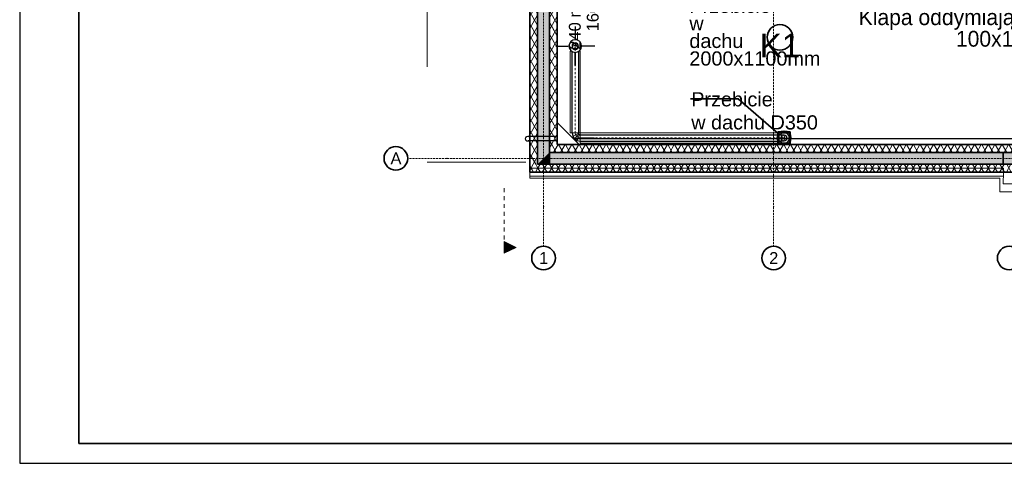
# Model space of a CAD drawing. Header units: millimetres. Extents: x 42175 to 97175, y 10092 to 468192.
# Tile 1 of 235: x 42175 to 67165, y 10092 to 21347. Entities that reach past the tile are written whole.
import ezdxf

# ---------------------------------------------------------------- set-up
doc = ezdxf.new("R2010")
doc.units = ezdxf.units.MM
for name, pattern in [('DASHDOT', [1, 0.5, -0.25, 0, -0.25]), ('DASHED', [0.75, 0.5, -0.25]), ('Dashed2cust', [50, 25, -25]), ('JIS_02_0.7', [2, 1, -1]), ('Wipeout_Contour', [1000, 0, -1000])]:
    doc.linetypes.add(name, pattern=pattern)
for name, color, linetype in [('#Przebicia', 8, 'Continuous'), ('- A - ocieplenie', 8, 'Continuous'), ('CP_LINENORM', 253, 'Continuous'), ('FLUID-WD1', 8, 'Continuous'), ('FLUID-WD1-150-ARRDU', 8, 'Continuous'), ('FLUID-WD1-150-ARRGR', 8, 'Continuous'), ('FLUID-WD1-INS', 8, 'Continuous'), ('FLUID-WD1-SYM', 8, 'Continuous'), ('Instalacje - Wod_Kan', 8, 'Continuous'), ('IS_Text_Pion_Wodociag', 8, 'Continuous'), ('Konstrukcja - Dach', 8, 'Continuous'), ('Konstrukcja - Siatka mod', 8, 'Continuous'), ('Konstrukcja - Ściany działowe', 8, 'Continuous'), ('Konstrukcja - Ściany zewnętrzne', 8, 'Continuous'), ('Opisy - Etykiety', 8, 'Continuous'), ('z JAN', 8, 'Continuous')]:
    doc.layers.add(name, color=color, linetype=linetype)
doc.layers.add('CP_FRREF', color=251, linetype='Continuous', lineweight=35)
doc.styles.add('STYL_AUTOMATYCZNY_1', font='ARIALN.TTF')
doc.styles.add('STYL_AUTOMATYCZNY_5', font='ARIALN.TTF')
pattern_1 = [(60, (-175208.28, 306786.62), (-129.90381, 75), []), (120, (-175208.28, 306786.62), (129.90381, 75), [])]
pattern_2 = [(60, (-175208.59, 306786.62), (-129.90381, 75), []), (120, (-175208.59, 306786.62), (129.90381, 75), [])]

msp = doc.modelspace()

# ---------------------------------------------------------------- hatches: boundary and pattern name
at = {"layer": '- A - ocieplenie', "linetype": 'Continuous', "lineweight": 13, "ltscale": 100}
h = msp.add_hatch(dxfattribs=at)
h.set_pattern_fill('Izolacja_miękka_0007_0007', color=8, style=0, pattern_type=2)
h.set_pattern_definition(pattern_1)
h.paths.add_polyline_path([(55820, 18179), (55820, 30251), (55620, 30251), (55620, 18179)])
at = {"layer": '- A - ocieplenie', "linetype": 'Continuous', "lineweight": 15}
h = msp.add_hatch(dxfattribs=at)
h.set_pattern_fill('Izolacja_miękka_0007', color=8, style=0, pattern_type=2)
h.set_pattern_definition(pattern_2)
h.paths.add_polyline_path([(55820, 18179), (55820, 30251), (55620, 30251), (55620, 18179)])
at = {"layer": '- A - ocieplenie', "linetype": 'Continuous', "lineweight": 13, "ltscale": 100}
h = msp.add_hatch(dxfattribs=at)
h.set_pattern_fill('Izolacja_miękka_0007_0007', color=8, style=0, pattern_type=2)
h.set_pattern_definition(pattern_1)
h.paths.add_polyline_path([(55620, 18179), (55620, 17979), (55820, 18179)])
h = msp.add_hatch(dxfattribs=at)
h.set_pattern_fill('Izolacja_miękka_0007_0007', color=8, style=0, pattern_type=2)
h.set_pattern_definition(pattern_1)
h.paths.add_polyline_path([(55820, 18179), (55620, 17979), (55820, 17979)])
at = {"layer": '- A - ocieplenie', "linetype": 'Continuous', "lineweight": 15}
h = msp.add_hatch(dxfattribs=at)
h.set_pattern_fill('Izolacja_miękka_0007', color=8, style=0, pattern_type=2)
h.set_pattern_definition(pattern_2)
h.paths.add_polyline_path([(55620, 18179), (55620, 17979), (55820, 18179)])
h = msp.add_hatch(dxfattribs=at)
h.set_pattern_fill('Izolacja_miękka_0007', color=8, style=0, pattern_type=2)
h.set_pattern_definition(pattern_2)
h.paths.add_polyline_path([(55820, 18179), (55620, 17979), (55820, 17979)])
at = {"layer": '- A - ocieplenie', "linetype": 'Continuous', "lineweight": 13, "ltscale": 100}
h = msp.add_hatch(dxfattribs=at)
h.set_pattern_fill('Izolacja_miękka_0007_0007', color=8, style=0, pattern_type=2)
h.set_pattern_definition(pattern_1)
h.paths.add_polyline_path([(55820, 17979), (81960, 17979), (81960, 18179), (55820, 18179)])
at = {"layer": '- A - ocieplenie', "linetype": 'Continuous', "lineweight": 15}
h = msp.add_hatch(dxfattribs=at)
h.set_pattern_fill('Izolacja_miękka_0007', color=8, style=0, pattern_type=2)
h.set_pattern_definition(pattern_2)
h.paths.add_polyline_path([(55820, 17979), (81960, 17979), (81960, 18179), (55820, 18179)])
at = {"layer": 'Konstrukcja - Ściany działowe', "linetype": 'Continuous', "lineweight": 13}
msp.add_hatch(color=8, dxfattribs=at).paths.add_polyline_path([(54472, 15421), (54772, 15571), (54472, 15721)])

# ---------------------------------------------------------------- linework, layer by layer
at = {"layer": '#Przebicia', "color": 8, "linetype": 'Continuous', "lineweight": 25, "ltscale": 100}
msp.add_line((55820, 18735), (56376, 18179), dxfattribs=at)
at = {"layer": '- A - ocieplenie', "color": 8, "linetype": 'Continuous', "lineweight": 13, "ltscale": 100, "flags": 128}
for points in [[(55620, 30251), (55620, 18179)], [(55820, 18179), (55820, 30251)], [(55620, 17979), (55620, 18179)], [(81960, 18179), (55820, 18179)], [(55620, 17979), (82160, 17979)]]:
    msp.add_lwpolyline(points, dxfattribs=at)
at = {"layer": '- A - ocieplenie', "color": 8, "linetype": 'Continuous', "lineweight": 35, "ltscale": 100, "flags": 128}
for points in [[(55620, 30251), (55620, 18179)], [(55820, 18179), (55820, 30251)], [(55620, 17979), (55620, 18179)], [(81960, 18179), (55820, 18179)], [(55620, 17979), (82160, 17979)]]:
    msp.add_lwpolyline(points, dxfattribs=at)
at = {"color": 8, "linetype": 'Continuous', "lineweight": 35, "ltscale": 100}
for p, q in [((59201, 19343), (60412, 19343)), ((60412, 19343), (61435, 18452))]:
    msp.add_line(p, q, dxfattribs=at)
at = {"color": 8, "linetype": 'Continuous', "lineweight": 25, "ltscale": 100}
for p, q in [((55068, 18389), (55820, 18389)), ((55068, 18279), (55820, 18279)), ((56226, 18329), (81603, 18329))]:
    msp.add_line(p, q, dxfattribs=at)
at = {"color": 8, "linetype": 'Continuous', "lineweight": 35, "ltscale": 100, "flags": 128}
for points in [[(61419, 18501), (61729, 18501), (61729, 18191), (61419, 18191)], [(61419, 18501), (61729, 18501), (61729, 18191), (61419, 18191)], [(61444, 18476), (61704, 18476), (61704, 18216), (61444, 18216)], [(61444, 18476), (61704, 18476), (61704, 18216), (61444, 18216)]]:
    msp.add_lwpolyline(points, close=True, dxfattribs=at)
at = {"color": 8, "linetype": 'Continuous', "lineweight": 35, "ltscale": 100}
msp.add_circle((61574, 18346), 175, dxfattribs=at)
at = {"layer": 'CP_FRREF'}
for p, q in [((43675, 39292), (43675, 10592)), ((43675, 10592), (96675, 10592))]:
    msp.add_line(p, q, dxfattribs=at)
at = {"layer": 'CP_LINENORM', "linetype": 'Continuous'}
for p, q in [((42175, 39792), (42175, 10092)), ((42175, 10092), (97175, 10092))]:
    msp.add_line(p, q, dxfattribs=at)
at = {"layer": 'FLUID-WD1', "color": 8, "linetype": 'Continuous', "lineweight": 25, "ltscale": 100}
for p, q in [((56194, 18474), (56194, 20538)), ((56354, 20538), (56354, 18474)), ((56194, 18474), (56210, 18394)), ((56210, 18394), (56255, 18327)), ((56255, 18327), (56323, 18282)), ((56323, 18282), (56402, 18266)), ((56358, 18456), (56354, 18474)), ((56368, 18440), (56358, 18456)), ((56384, 18430), (56368, 18440)), ((56402, 18426), (56384, 18430)), ((56402, 18426), (61446, 18426)), ((56402, 18266), (61446, 18266)), ((61446, 18426), (61495, 18426)), ((61495, 18266), (61446, 18266)), ((61495, 18426), (61537, 18426)), ((61537, 18266), (61495, 18266)), ((61537, 18426), (61564, 18426)), ((61564, 18266), (61537, 18266)), ((61564, 18426), (61574, 18426)), ((61574, 18266), (61564, 18266))]:
    msp.add_line(p, q, dxfattribs=at)
at = {"layer": 'FLUID-WD1', "color": 8, "linetype": 'Continuous', "lineweight": 18, "ltscale": 100}
for p, q in [((56284, 18425), (56210, 18394)), ((56312, 18383), (56255, 18327)), ((56274, 18474), (56354, 18474)), ((56358, 18456), (56284, 18425)), ((56368, 18440), (56312, 18383)), ((56353, 18356), (56323, 18282)), ((56384, 18430), (56353, 18356)), ((56402, 18426), (56402, 18346)), ((56402, 18346), (56402, 18266)), ((61446, 18426), (61446, 18426)), ((61446, 18266), (61446, 18266)), ((61446, 18266), (61446, 18266))]:
    msp.add_line(p, q, dxfattribs=at)
at = {"layer": 'FLUID-WD1', "color": 8, "linetype": 'Continuous', "lineweight": 25, "ltscale": 100}
for radius, start, end in [(160, 0, 180), (160, 0, 180), (80, 0, 180), (160, 180, 360), (160, 180, 0), (80, 180, 360)]:
    msp.add_arc((56274, 20677), radius, start, end, dxfattribs=at)
at = {"layer": 'FLUID-WD1', "color": 8, "linetype": 'Continuous', "lineweight": 18, "ltscale": 100}
for centre, start, end in [((56274, 20677), 0, 180), ((56274, 20677), 0, 180), ((56274, 20677), 180, 0), ((56274, 20677), 180, 0), ((61574, 18346), 93.6295, 180), ((61574, 18346), 180, 266.3705), ((61574, 18346), 0, 93.6295), ((61574, 18346), 0, 93.6295), ((61574, 18346), 266.3705, 0), ((61574, 18346), 266.3705, 0), ((61574, 18346), 0, 90), ((61574, 18346), 270, 0)]:
    msp.add_arc(centre, 80, start, end, dxfattribs=at)
for centre, major_axis, ratio, start_param, end_param in [((56274, 20667), (-80, 0), 0.92388, 3.204932, 6.219846), ((56274, 20667), (80, 0), 0.92388, 0.063339, 3.078253), ((56274, 20639), (-80, 0), 0.707107, 4.712389, 6.005098), ((56274, 20639), (80, 0), 0.707107, 1.570796, 2.863506), ((56274, 20598), (-80, 0), 0.382683, 4.712389, 5.487504), ((56274, 20598), (-80, 0), 0.382683, 4.712389, 5.487504), ((56274, 20639), (80, 0), 0.707107, 0.278087, 1.570796), ((56274, 20639), (80, 0), 0.707107, 0.278087, 1.570796), ((56274, 20598), (80, 0), 0.382683, 0.795681, 1.570796), ((56274, 20598), (80, 0), 0.382683, 0.795681, 1.570796), ((61495, 18346), (0, 80), 0.382683, 3.141593, 6.283185), ((61495, 18346), (0, -80), 0.382683, 0, 3.141593), ((61537, 18346), (0, 80), 0.707107, 4.712389, 6.283185), ((61537, 18346), (0, -80), 0.707107, 1.570796, 3.141593), ((61537, 18346), (0, -80), 0.707107, 0, 1.570796), ((61537, 18346), (0, -80), 0.707107, 0, 1.570796), ((61564, 18346), (0, 80), 0.92388, 4.712389, 6.283185), ((61564, 18346), (0, 80), 0.92388, 4.712389, 6.283185), ((61564, 18346), (0, -80), 0.92388, 0, 1.570796), ((61564, 18346), (0, -80), 0.92388, 0, 1.570796)]:
    msp.add_ellipse(centre, major_axis=major_axis, ratio=ratio, start_param=start_param, end_param=end_param, dxfattribs=at)
at = {"layer": 'FLUID-WD1-150-ARRDU', "color": 8, "linetype": 'Continuous', "lineweight": 25, "ltscale": 100, "flags": 128}
for points in [[(56274, 20499), (56274, 20184)], [(56452, 18346), (56767, 18346)]]:
    msp.add_lwpolyline(points, dxfattribs=at)
at = {"layer": 'FLUID-WD1-150-ARRGR', "color": 8, "linetype": 'Continuous', "lineweight": 25, "ltscale": 100, "flags": 128}
for points in [[(56274, 21172), (56274, 20857)], [(55779, 20677), (56094, 20677)], [(56274, 20182), (56274, 20497)], [(56769, 20677), (56454, 20677)]]:
    msp.add_lwpolyline(points, dxfattribs=at)
at = {"layer": 'FLUID-WD1-INS', "color": 8, "linetype": 'Continuous', "lineweight": 13, "ltscale": 100}
for p, q in [((56178, 20549), (56144, 20549)), ((56144, 18474), (56144, 20549)), ((56404, 20549), (56370, 20549)), ((56404, 20549), (56404, 18476)), ((56144, 18474), (56402, 18474)), ((56402, 18476), (56402, 18426)), ((56402, 18476), (61446, 18476)), ((56402, 18346), (56402, 18216)), ((61446, 18426), (61446, 18476)), ((61446, 18346), (61446, 18426)), ((61446, 18266), (61446, 18346)), ((61446, 18216), (61446, 18266)), ((56402, 18216), (61446, 18216))]:
    msp.add_line(p, q, dxfattribs=at)
for start, end in [(0, 142.0201), (217.9799, 0)]:
    msp.add_arc((61574, 18346), 130, start, end, dxfattribs=at)
at = {"layer": 'FLUID-WD1-SYM', "color": 8, "linetype": 'DASHDOT', "lineweight": 15, "ltscale": 100}
for p, q in [((56274, 20667), (56274, 20677)), ((56274, 20639), (56274, 20667)), ((56274, 20598), (56274, 20639)), ((56274, 20549), (56274, 20598)), ((56274, 20517), (56274, 18474)), ((56274, 18474), (56284, 18425)), ((56284, 18425), (56312, 18383)), ((56312, 18383), (56353, 18356)), ((56353, 18356), (56402, 18346)), ((61446, 18346), (56402, 18346)), ((61495, 18346), (61446, 18346)), ((61537, 18346), (61495, 18346)), ((61564, 18346), (61537, 18346)), ((61574, 18346), (61564, 18346))]:
    msp.add_line(p, q, dxfattribs=at)
at = {"layer": 'Instalacje - Wod_Kan', "color": 8, "linetype": 'Continuous', "lineweight": 13, "ltscale": 100, "flags": 128}
for points in [[(55069, 18393, 0.414214), (55004, 18328, 0.414214), (55069, 18263, 0.414214), (55134, 18328, 0.414214)], [(55069, 18388, -1), (55069, 18268, -1)]]:
    msp.add_lwpolyline(points, format="xyb", close=True, dxfattribs=at)
at = {"layer": 'IS_Text_Pion_Wodociag', "color": 8, "linetype": 'Continuous', "lineweight": 35, "ltscale": 100}
msp.add_circle((61470, 20900), 324, dxfattribs=at)
msp.add_circle((61470, 20900), 324, dxfattribs=at)
msp.add_circle((61470, 20900), 324, dxfattribs=at)
at = {"layer": 'Konstrukcja - Dach', "color": 8, "linetype": 'Continuous', "lineweight": 13, "ltscale": 100, "flags": 128}
for points in [[(55620, 17979), (55620, 25220)], [(55620, 17979), (55620, 25220)], [(55620, 17979), (55620, 25209)], [(55620, 17979), (55620, 25209)], [(82160, 17979), (55620, 17979)], [(82160, 17979), (55620, 17979)], [(82160, 17979), (55620, 17979)], [(82160, 17979), (55620, 17979)]]:
    msp.add_lwpolyline(points, dxfattribs=at)
at = {"layer": 'Konstrukcja - Siatka mod', "color": 8, "linetype": 'DASHED', "lineweight": 13, "ltscale": 100}
for p, q in [((53022, 17829), (52022, 17829)), ((53022, 17829), (82467, 17829)), ((55470, 16600), (55470, 15600)), ((61310, 16600), (61310, 15600))]:
    msp.add_line(p, q, dxfattribs=at)
at = {"layer": 'Konstrukcja - Siatka mod', "color": 8, "linetype": 'Continuous', "lineweight": 35, "ltscale": 100}
for centre in [(51722, 17829), (55470, 15300), (61310, 15300), (67290, 15300)]:
    msp.add_circle(centre, 300, dxfattribs=at)
at = {"layer": 'Konstrukcja - Siatka mod', "color": 8, "linetype": 'DASHED', "lineweight": 13, "ltscale": 100}
for p in [(53022, 17829), (53022, 17829), (55470, 16600), (55470, 16600), (61310, 16600), (61310, 16600)]:
    msp.add_point(p, dxfattribs=at)
at = {"layer": 'Konstrukcja - Ściany działowe', "color": 8, "linetype": 'JIS_02_0.7', "lineweight": 13, "ltscale": 100}
msp.add_line((54472, 17071), (54472, 15721), dxfattribs=at)
at = {"layer": 'Konstrukcja - Ściany działowe', "color": 8, "linetype": 'Continuous', "lineweight": 13, "ltscale": 100, "flags": 128}
msp.add_lwpolyline([(54472, 15421), (54472, 15721), (54772, 15571)], close=True, dxfattribs=at)
at = {"layer": 'Konstrukcja - Ściany zewnętrzne', "color": 8, "linetype": 'Continuous', "lineweight": 13, "ltscale": 100, "flags": 128}
for points in [[(55620, 17979), (55620, 30759)], [(61460, 17979), (55620, 17979)], [(67140, 17979), (61460, 17979)], [(70140, 17979), (67140, 17979)]]:
    msp.add_lwpolyline(points, dxfattribs=at)
at = {"layer": 'Konstrukcja - Ściany zewnętrzne', "color": 8, "linetype": 'Continuous', "lineweight": 35, "ltscale": 100, "flags": 128}
for points in [[(55620, 17979), (55620, 30759)], [(61460, 17979), (55620, 17979)], [(67140, 17979), (61460, 17979)], [(70140, 17979), (67140, 17979)]]:
    msp.add_lwpolyline(points, dxfattribs=at)

# ---------------------------------------------------------------- texts
at = {"layer": '#Przebicia', "color": 8, "linetype": 'Continuous', "lineweight": 35, "insert": (59171, 21881), "char_height": 360, "width": 1699.91, "attachment_point": 1, "line_spacing_factor": 0.742899, "style": 'STYL_AUTOMATYCZNY_1'}
msp.add_mtext('\\A1;{\\pql;\\fArial|b0|i0|c238|p0;\\W1.000000;Przebicie \\P\\pql;\\fArial|b0|i0|c238|p0;\\W1.000000;w dachu \\fArial|b0|i0|c238|p0;\\W1.000000;2000x1100mm\\P\\pql;\\fArial|b0|i0|c238|p0;\\W1.000000; }', dxfattribs=at)
at = {"layer": '#Przebicia', "color": 8, "linetype": 'Continuous', "lineweight": 35, "insert": (59219, 19508), "char_height": 360, "attachment_point": 1, "line_spacing_factor": 0.976612, "style": 'STYL_AUTOMATYCZNY_1'}
msp.add_mtext('\\A1;{\\pql;\\fArial|b0|i0|c238|p0;\\W1.000000;Przebicie \\P\\pql;\\fArial|b0|i0|c238|p0;\\W1.000000;w dachu D350\\P\\pql;\\fArial|b0|i0|c238|p0;\\W1.000000; }', dxfattribs=at)
at = {"layer": 'FLUID-WD1-150-ARRGR', "color": 8, "linetype": 'Continuous', "lineweight": 35, "insert": (56493, 21400), "char_height": 300, "attachment_point": 5, "rotation": 90, "line_spacing_factor": 0.907426, "style": 'STYL_AUTOMATYCZNY_1'}
msp.add_mtext('\\A1;{\\pqc;\\fArial|b0|i0|c238|p0;\\W1.000000;240 m\\fArial|b0|i0|c238|p0;\\H0.500000x;\\W1.000000;3\\fArial|b0|i0|c238|p0;\\H2.000000x;\\W1.000000;/h\\P\\pqc;\\fArial|b0|i0|c238|p0;\\W1.000000;160}', dxfattribs=at)
at = {"layer": 'IS_Text_Pion_Wodociag', "color": 8, "linetype": 'Continuous', "lineweight": 35, "insert": (61470, 20393), "char_height": 600, "attachment_point": 8, "style": 'STYL_AUTOMATYCZNY_1'}
msp.add_mtext('\\A1;{\\pqc;\\fArial|b0|i0|c238|p0;\\W1.000000;K1}', dxfattribs=at)
msp.add_mtext('\\A1;{\\pqc;\\fArial|b0|i0|c238|p0;\\W1.000000;K1}', dxfattribs=at)
msp.add_mtext('\\A1;{\\pqc;\\fArial|b0|i0|c238|p0;\\W1.000000;K1}', dxfattribs=at)
msp.add_mtext('\\A1;{\\pqc;\\fArial|b0|i0|c238|p0;\\W1.000000;K1}', dxfattribs=at)
at = {"layer": 'Konstrukcja - Siatka mod', "color": 8, "linetype": 'Continuous', "lineweight": 13, "char_height": 300, "attachment_point": 1, "style": 'STYL_AUTOMATYCZNY_1'}
for s, insert in [('\\A1;{\\pql;\\pt0;\\fArial|b0|i0|c238|p0;\\W1.000000;A}', (51585, 17979)), ('\\A1;{\\pql;\\pt0;\\fArial|b0|i0|c238|p0;\\W1.000000;1}', (55356, 15450)), ('\\A1;{\\pql;\\pt0;\\fArial|b0|i0|c238|p0;\\W1.000000;2}', (61196, 15450))]:
    msp.add_mtext(s, dxfattribs=dict(at, insert=insert))
at = {"layer": 'Opisy - Etykiety', "color": 8, "linetype": 'Continuous', "lineweight": 13, "insert": (67989, 21134), "char_height": 400.01, "attachment_point": 6, "line_spacing_factor": 0.81961, "style": 'STYL_AUTOMATYCZNY_5'}
msp.add_mtext('\\A1;{\\pqr;\\fGeneva|b0|i0|c0|p0;\\W1.000000;Klapa oddymiająca\\P\\pqr;\\fGeneva|b0|i0|c0|p0;\\W1.000000;100x110}', dxfattribs=at)

# ---------------------------------------------------------------- wipeouts: each hides what was drawn before it
at = {"color": 8, "linetype": 'Wipeout_Contour', "lineweight": 0, "ltscale": 181767.209433}
msp.add_wipeout([(67140, 17179), (67141, 17479), (67051, 17479), (67050, 17179)], dxfattribs=at).dxf.layer = '- A - ocieplenie'

# ---------------------------------------------------------------- next in the draw order: linework, layer by layer
at = {"layer": '- A - ocieplenie', "color": 8, "linetype": 'Wipeout_Contour', "lineweight": 13, "ltscale": 100}
for p, q in [((67051, 17479), (67050, 17179)), ((67141, 17479), (67051, 17479)), ((67140, 17179), (67141, 17479)), ((67050, 17179), (67140, 17179))]:
    msp.add_line(p, q, dxfattribs=at)
at = {"layer": '- A - ocieplenie', "color": 8, "linetype": 'Continuous', "lineweight": 13, "ltscale": 100, "flags": 128}
for points in [[(67051, 17329), (67050, 17179)], [(67141, 17479), (67051, 17479)], [(67140, 17179), (67141, 17479)]]:
    msp.add_lwpolyline(points, dxfattribs=at)

# ---------------------------------------------------------------- next in the draw order: wipeouts: each hides what was drawn before it
at = {"color": 8, "linetype": 'Wipeout_Contour', "lineweight": 0, "ltscale": 136887.745882}
msp.add_wipeout([(67052, 17529), (67142, 17679), (67052, 17679)], dxfattribs=at).dxf.layer = '- A - ocieplenie'
at = {"color": 8, "linetype": 'Wipeout_Contour', "lineweight": 0, "ltscale": 135863.532694}
msp.add_wipeout([(67050, 16979), (67140, 17179), (67050, 17179)], dxfattribs=at).dxf.layer = '- A - ocieplenie'

# ---------------------------------------------------------------- next in the draw order: linework, layer by layer
at = {"layer": '- A - ocieplenie', "color": 8, "linetype": 'Wipeout_Contour', "lineweight": 13, "ltscale": 100}
for p, q in [((67052, 17529), (67142, 17679)), ((67142, 17679), (67052, 17679)), ((67052, 17679), (67052, 17529)), ((67050, 16979), (67140, 17179)), ((67140, 17179), (67050, 17179)), ((67050, 17179), (67050, 16979))]:
    msp.add_line(p, q, dxfattribs=at)

# ---------------------------------------------------------------- next in the draw order: wipeouts: each hides what was drawn before it
at = {"color": 8, "linetype": 'Wipeout_Contour', "lineweight": 0, "ltscale": 166370.198277}
msp.add_wipeout([(67052, 17679), (55320, 17679), (55320, 17529), (67052, 17529)], dxfattribs=at).dxf.layer = '- A - ocieplenie'
at = {"color": 8, "linetype": 'Wipeout_Contour', "lineweight": 0, "ltscale": 185867.410448}
msp.add_wipeout([(67140, 16979), (70140, 16979), (70140, 17179), (67140, 17179)], dxfattribs=at).dxf.layer = '- A - ocieplenie'

# ---------------------------------------------------------------- next in the draw order: hatches: boundary and pattern name
at = {"layer": '- A - ocieplenie', "linetype": 'Continuous', "lineweight": 13, "ltscale": 100}
h = msp.add_hatch(dxfattribs=at)
h.set_pattern_fill('Izolacja_miękka_0007_0007', color=8, style=0, pattern_type=2)
h.set_pattern_definition(pattern_1)
h.paths.add_polyline_path([(55120, 30759), (55120, 17679), (55320, 17679), (55320, 30759)])

# ---------------------------------------------------------------- next in the draw order: linework, layer by layer
at = {"layer": '- A - ocieplenie', "color": 8, "linetype": 'Wipeout_Contour', "lineweight": 13, "ltscale": 100}
for p, q in [((67052, 17679), (55320, 17679)), ((55320, 17679), (55320, 17529)), ((55320, 17529), (67052, 17529)), ((67052, 17529), (67052, 17679)), ((70140, 17179), (67140, 17179)), ((67140, 17179), (67140, 16979)), ((67140, 16979), (70140, 16979))]:
    msp.add_line(p, q, dxfattribs=at)
at = {"layer": '- A - ocieplenie', "color": 8, "linetype": 'Continuous', "lineweight": 13, "ltscale": 100, "flags": 128}
for points in [[(55320, 17679), (55320, 30759)], [(67142, 17679), (55320, 17679)], [(83867, 17679), (55320, 17679)], [(55320, 17529), (67052, 17529)]]:
    msp.add_lwpolyline(points, dxfattribs=at)
at = {"layer": 'Konstrukcja - Ściany zewnętrzne', "color": 8, "linetype": 'Continuous', "lineweight": 13, "ltscale": 100}
msp.add_line((55620, 17979), (55620, 17679), dxfattribs=at)
msp.add_line((55620, 17979), (55620, 17679), dxfattribs=at)
at = {"layer": 'Konstrukcja - Ściany zewnętrzne', "color": 8, "linetype": 'Continuous', "lineweight": 13, "ltscale": 100, "flags": 128}
for points in [[(55320, 30759), (55320, 17679)], [(67140, 17679), (67140, 17979)], [(67140, 17979), (67140, 17679)], [(55320, 17679), (55620, 17679)], [(55620, 17679), (61460, 17679)], [(61460, 17679), (67140, 17679)], [(67140, 17679), (70140, 17679)]]:
    msp.add_lwpolyline(points, dxfattribs=at)
at = {"layer": 'z JAN', "color": 8, "linetype": 'Dashed2cust', "lineweight": 13, "ltscale": 100, "flags": 128}
msp.add_lwpolyline([(52520, 17729), (55320, 17729), (55320, 32259), (55020, 32259), (55020, 32129), (53130, 32129), (53130, 32259), (52660, 32259), (52660, 30759), (52520, 30759)], close=True, dxfattribs=at)

# ---------------------------------------------------------------- next in the draw order: wipeouts: each hides what was drawn before it
at = {"color": 8, "linetype": 'Wipeout_Contour', "lineweight": 0, "ltscale": 165618.669477}
msp.add_wipeout([(55120, 17329), (67051, 17329), (67052, 17529), (55120, 17529)], dxfattribs=at).dxf.layer = '- A - ocieplenie'
at = {"color": 8, "linetype": 'Wipeout_Contour', "lineweight": 0, "ltscale": 135798.838345}
msp.add_wipeout([(67140, 17179), (67050, 16979), (67140, 16979)], dxfattribs=at).dxf.layer = '- A - ocieplenie'

# ---------------------------------------------------------------- next in the draw order: hatches: boundary and pattern name
at = {"layer": '- A - ocieplenie', "linetype": 'Continuous', "lineweight": 13, "ltscale": 100}
h = msp.add_hatch(dxfattribs=at)
h.set_pattern_fill('Izolacja_miękka_0007_0007', color=8, style=0, pattern_type=2)
h.set_pattern_definition(pattern_1)
h.paths.add_polyline_path([(55320, 17679), (55120, 17479), (55320, 17479)])
h = msp.add_hatch(dxfattribs=at)
h.set_pattern_fill('Izolacja_miękka_0007_0007', color=8, style=0, pattern_type=2)
h.set_pattern_definition(pattern_1)
h.paths.add_polyline_path([(55320, 17679), (55120, 17679), (55120, 17479)])
h = msp.add_hatch(dxfattribs=at)
h.set_pattern_fill('Izolacja_miękka_0007_0007', color=8, style=0, pattern_type=2)
h.set_pattern_definition(pattern_1)
h.paths.add_polyline_path([(55320, 17479), (83867, 17479), (83867, 17679), (55320, 17679)])

# ---------------------------------------------------------------- next in the draw order: linework, layer by layer
at = {"layer": '- A - ocieplenie', "color": 8, "linetype": 'Wipeout_Contour', "lineweight": 13, "ltscale": 100}
for p, q in [((67052, 17529), (55120, 17529)), ((55120, 17529), (55120, 17329)), ((67051, 17329), (67052, 17529)), ((55120, 17329), (67051, 17329)), ((67140, 17179), (67050, 16979)), ((67140, 16979), (67140, 17179)), ((67050, 16979), (67140, 16979))]:
    msp.add_line(p, q, dxfattribs=at)
at = {"layer": '- A - ocieplenie', "color": 8, "linetype": 'Continuous', "lineweight": 13, "ltscale": 100, "flags": 128}
for points in [[(55120, 30759), (55120, 17479)], [(67052, 17529), (55120, 17529)], [(55120, 17529), (55120, 17329)], [(55120, 17479), (55320, 17479)], [(55120, 17329), (67051, 17329)], [(55320, 17479), (83867, 17479)], [(67050, 16979), (67050, 17179)], [(70140, 17179), (67140, 17179)], [(67050, 16979), (70140, 16979)]]:
    msp.add_lwpolyline(points, dxfattribs=at)

# ---------------------------------------------------------------- next in the draw order: wipeouts: each hides what was drawn before it
at = {"color": 8, "linetype": 'Wipeout_Contour', "lineweight": 0, "ltscale": 165899.995439}
msp.add_wipeout([(55120, 17379), (67141, 17379), (67141, 17579), (55120, 17579)], dxfattribs=at).dxf.layer = '- A - ocieplenie'

# ---------------------------------------------------------------- next in the draw order: hatches: boundary and pattern name
at = {"layer": '- A - ocieplenie', "linetype": 'Continuous', "lineweight": 15}
h = msp.add_hatch(dxfattribs=at)
h.set_pattern_fill('Izolacja_miękka_0007', color=8, style=0, pattern_type=2)
h.set_pattern_definition(pattern_2)
h.paths.add_polyline_path([(55120, 30759), (55120, 17679), (55320, 17679), (55320, 30759)])
h = msp.add_hatch(dxfattribs=at)
h.set_pattern_fill('Izolacja_miękka_0007', color=8, style=0, pattern_type=2)
h.set_pattern_definition(pattern_2)
h.paths.add_polyline_path([(55320, 17679), (55120, 17479), (55320, 17479)])
h = msp.add_hatch(dxfattribs=at)
h.set_pattern_fill('Izolacja_miękka_0007', color=8, style=0, pattern_type=2)
h.set_pattern_definition(pattern_2)
h.paths.add_polyline_path([(55320, 17679), (55120, 17679), (55120, 17479)])
h = msp.add_hatch(dxfattribs=at)
h.set_pattern_fill('Izolacja_miękka_0007', color=8, style=0, pattern_type=2)
h.set_pattern_definition(pattern_2)
h.paths.add_polyline_path([(55320, 17479), (83867, 17479), (83867, 17679), (55320, 17679)])
at = {"layer": 'Konstrukcja - Ściany zewnętrzne', "linetype": 'Continuous', "lineweight": 13}
for points in [[(55320, 30759), (55320, 17679), (55620, 17979), (55620, 30759)], [(55620, 17979), (55320, 17679), (55620, 17679)], [(55620, 17679), (61460, 17679), (61460, 17979), (55620, 17979)], [(61460, 17679), (67140, 17679), (67140, 17979), (61460, 17979)], [(67140, 17679), (70140, 17679), (70140, 17979), (67140, 17979)]]:
    msp.add_hatch(color=8, dxfattribs=at).paths.add_polyline_path(points)

# ---------------------------------------------------------------- next in the draw order: linework, layer by layer
at = {"layer": '- A - ocieplenie', "color": 8, "linetype": 'Continuous', "lineweight": 35, "ltscale": 100, "flags": 128}
for points in [[(55120, 30759), (55120, 17479)], [(55320, 17679), (55320, 30759)], [(83867, 17679), (55320, 17679)], [(55120, 17479), (55320, 17479)], [(55320, 17479), (83867, 17479)]]:
    msp.add_lwpolyline(points, dxfattribs=at)
at = {"layer": '- A - ocieplenie', "color": 8, "linetype": 'Continuous', "lineweight": 20, "ltscale": 100, "flags": 128}
for points in [[(67141, 17579), (55120, 17579)], [(55120, 17579), (55120, 17379)], [(67141, 17379), (67141, 17579)], [(55120, 17379), (67141, 17379)]]:
    msp.add_lwpolyline(points, dxfattribs=at)
at = {"layer": 'Konstrukcja - Siatka mod', "color": 8, "linetype": 'DASHED', "lineweight": 13, "ltscale": 100}
for p, q in [((55470, 16600), (55470, 33565)), ((61310, 33565), (61310, 16600))]:
    msp.add_line(p, q, dxfattribs=at)
at = {"layer": 'Konstrukcja - Ściany zewnętrzne', "color": 8, "linetype": 'Continuous', "lineweight": 35, "ltscale": 100}
msp.add_line((55620, 17979), (55620, 17679), dxfattribs=at)
msp.add_line((55620, 17979), (55620, 17679), dxfattribs=at)
at = {"layer": 'Konstrukcja - Ściany zewnętrzne', "color": 8, "linetype": 'Continuous', "lineweight": 35, "ltscale": 100, "flags": 128}
for points in [[(55320, 30759), (55320, 17679)], [(67140, 17679), (67140, 17979)], [(67140, 17979), (67140, 17679)], [(55320, 17679), (55620, 17679)], [(55620, 17679), (61460, 17679)], [(61460, 17679), (67140, 17679)], [(67140, 17679), (70140, 17679)]]:
    msp.add_lwpolyline(points, dxfattribs=at)

doc.saveas('drawing.dxf')
